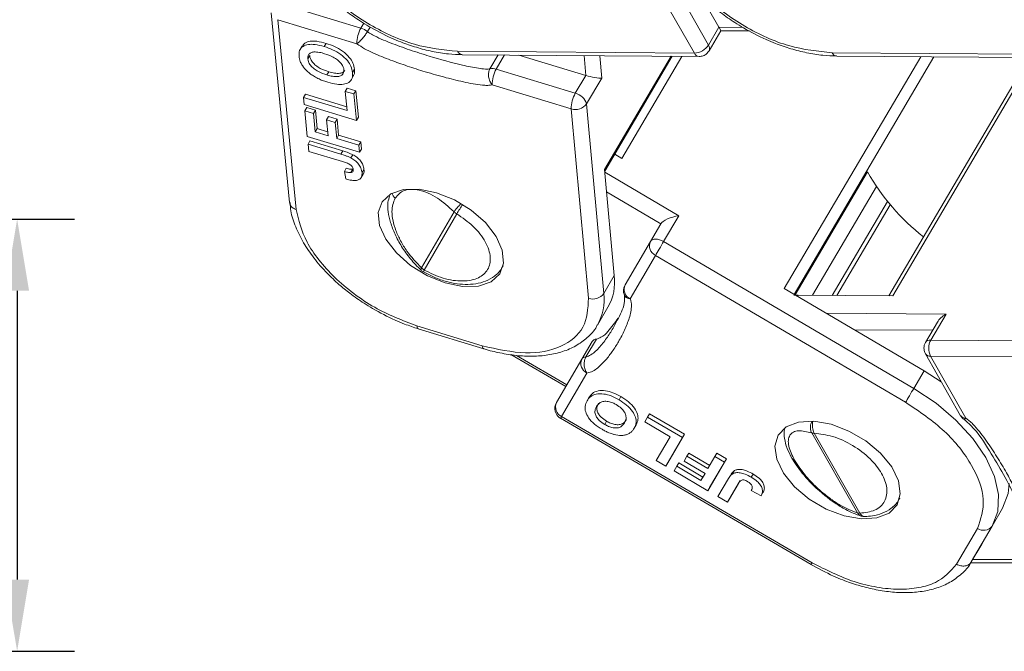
# Model space of a CAD drawing. Header units: millimetres. Extents: x 3188 to 3546, y -304 to -51.
# Tile 15 of 27: x 3345 to 3379, y -112 to -90. Entities that reach past the tile are written whole.
import ezdxf

# ---------------------------------------------------------------- set-up
doc = ezdxf.new("R2010")
doc.units = ezdxf.units.MM
doc.styles.get("Standard").update_dxf_attribs({"font": '仿宋_GB2312.ttf', "width": 0.8})
doc.dimstyles.new('副本ISO-10', dxfattribs={"dimtxt": 4, "dimasz": 2.5, "dimexe": 2, "dimexo": 0.625, "dimgap": 1.5, "dimtad": 1, "dimdsep": 46, "dimtxsty": 'Standard', "dimcen": 2.5, "dimadec": 0, "dimazin": 0, "dimtfac": 1, "dimtmove": 0, "dimatfit": 3, "dimfxl": 0, "dimarcsym": 0})

# ---------------------------------------------------------------- blocks, each defined once
blk = doc.blocks.new('*D223')
at = {"color": 0, "lineweight": -2}
for p, q in [((3332.908, -97.423), (3346.803, -97.423)), ((3344.803, -99.923), (3344.803, -109.98)), ((3332.908, -112.48), (3346.803, -112.48))]:
    blk.add_line(p, q, dxfattribs=at)
at = {"color": 0, "lineweight": 9}
for points in [[(3344.386, -99.923), (3345.219, -99.923), (3344.803, -97.423)], [(3344.386, -109.98), (3345.219, -109.98), (3344.803, -112.48)]]:
    blk.add_solid(points, dxfattribs=at)
at = {"layer": 'Defpoints', "color": 0, "lineweight": 9}
for p in [(3332.283, -97.423), (3332.283, -112.48), (3344.803, -112.48)]:
    blk.add_point(p, dxfattribs=at)
at = {"color": 0, "lineweight": 9, "insert": (3341.303, -104.951), "char_height": 4, "attachment_point": 5, "rotation": 90}
blk.add_mtext('15', dxfattribs=at)

msp = doc.modelspace()

# ---------------------------------------------------------------- linework, layer by layer
at = {"color": 7, "linetype": 'Continuous', "lineweight": 15}
for p, q in [((3368.864, -91.362), (3367.638, -89.209)), ((3368.373, -91.642), (3367.146, -89.489)), ((3369.228, -90.743), (3368.587, -89.617)), ((3356.767, -90.771), (3354.014, -89.934)), ((3353.641, -90.235), (3354.285, -96.85)), ((3354.518, -97.092), (3353.873, -90.478)), ((3356.627, -91.315), (3353.873, -90.478)), ((3356.866, -90.603), (3356.767, -90.771)), ((3356.995, -90.894), (3357.088, -90.736)), ((3369.228, -90.743), (3368.864, -91.362)), ((3369.229, -90.743), (3369.295, -90.861)), ((3370.059, -90.75), (3369.229, -90.743)), ((3368.883, -91.563), (3369.295, -90.861)), ((3369.295, -90.861), (3370.286, -90.869)), ((3354.723, -91.398), (3354.656, -91.511)), ((3355.556, -91.302), (3355.49, -91.414)), ((3354.917, -91.842), (3354.984, -91.729)), ((3360.129, -91.579), (3368.373, -91.642)), ((3360.292, -91.697), (3368.535, -91.76)), ((3361.542, -91.707), (3361.258, -92.19)), ((3361.476, -92.203), (3361.766, -91.708)), ((3364.593, -92.42), (3362.264, -91.712)), ((3364.531, -91.73), (3364.594, -92.42)), ((3365.147, -92.511), (3365.076, -91.734)), ((3367.568, -91.753), (3365.247, -95.702)), ((3365.251, -95.754), (3367.603, -91.753)), ((3365.851, -95.31), (3367.941, -91.756)), ((3376.248, -91.768), (3371.502, -99.843)), ((3371.846, -100.046), (3376.71, -91.771)), ((3373.163, -91.627), (3381.406, -91.69)), ((3373.325, -91.745), (3381.569, -91.809)), ((3380.017, -91.797), (3375.138, -100.098)), ((3375.273, -100.099), (3380.152, -91.798)), ((3355.58, -92.403), (3355.646, -92.291)), ((3356.436, -92.562), (3356.502, -92.449)), ((3356.478, -92.316), (3356.544, -92.203)), ((3364.229, -93.04), (3361.476, -92.203)), ((3364.593, -92.42), (3364.229, -93.04)), ((3364.617, -93.412), (3365.147, -92.511)), ((3356.289, -92.861), (3356.223, -92.974)), ((3356.289, -92.861), (3356.592, -92.953)), ((3364.088, -93.583), (3361.335, -92.746)), ((3354.839, -93.072), (3354.773, -93.185)), ((3354.796, -93.436), (3354.773, -93.185)), ((3354.773, -93.185), (3356.286, -93.645)), ((3354.839, -93.072), (3356.273, -93.508)), ((3356.223, -92.974), (3356.526, -93.066)), ((3356.286, -93.645), (3356.223, -92.974)), ((3356.526, -93.066), (3356.592, -92.953)), ((3356.526, -93.066), (3356.613, -93.988)), ((3356.592, -92.953), (3356.679, -93.876)), ((3356.613, -93.988), (3354.796, -93.436)), ((3354.883, -93.542), (3354.817, -93.654)), ((3354.883, -93.542), (3355.186, -93.634)), ((3365.219, -100.013), (3364.617, -93.412)), ((3354.901, -94.544), (3354.817, -93.654)), ((3354.817, -93.654), (3355.12, -93.746)), ((3355.186, -93.634), (3355.12, -93.746)), ((3355.12, -93.746), (3355.18, -94.384)), ((3355.186, -93.634), (3355.246, -94.271)), ((3355.636, -93.852), (3355.57, -93.965)), ((3355.636, -93.852), (3355.939, -93.944)), ((3356.679, -93.876), (3356.613, -93.988)), ((3364.691, -100.184), (3364.088, -93.583)), ((3355.622, -94.519), (3355.57, -93.965)), ((3355.57, -93.965), (3355.873, -94.057)), ((3355.939, -93.944), (3355.873, -94.057)), ((3355.873, -94.057), (3355.925, -94.611)), ((3355.939, -93.944), (3355.991, -94.498)), ((3356.717, -95.096), (3354.901, -94.544)), ((3355.246, -94.271), (3355.18, -94.384)), ((3355.18, -94.384), (3355.622, -94.519)), ((3355.246, -94.271), (3355.609, -94.382)), ((3355.991, -94.498), (3355.925, -94.611)), ((3355.991, -94.498), (3356.76, -94.732)), ((3354.992, -94.7), (3354.926, -94.812)), ((3354.95, -95.064), (3354.926, -94.812)), ((3354.926, -94.812), (3356.071, -95.16)), ((3354.992, -94.7), (3356.137, -95.048)), ((3355.925, -94.611), (3356.694, -94.844)), ((3356.694, -94.844), (3356.76, -94.732)), ((3356.694, -94.844), (3356.717, -95.096)), ((3356.76, -94.732), (3356.784, -94.983)), ((3356.126, -95.421), (3354.95, -95.064)), ((3356.137, -95.048), (3356.071, -95.16)), ((3356.486, -95.181), (3356.419, -95.294)), ((3356.784, -94.983), (3356.717, -95.096)), ((3365.599, -95.162), (3365.851, -95.31)), ((3356.259, -95.655), (3356.193, -95.768)), ((3356.193, -95.768), (3356.24, -96.026)), ((3356.482, -95.69), (3356.415, -95.802)), ((3356.78, -95.974), (3356.847, -95.862)), ((3356.873, -95.694), (3356.807, -95.806)), ((3365.583, -99.394), (3365.247, -95.702)), ((3367.831, -97.307), (3365.255, -95.793)), ((3374.395, -95.781), (3371.878, -100.064)), ((3365.317, -96.477), (3367.204, -97.585)), ((3372.479, -100.078), (3374.705, -96.29)), ((3375.094, -96.81), (3373.17, -100.083)), ((3373.33, -100.084), (3375.188, -96.922)), ((3360.008, -97.168), (3358.877, -99.127)), ((3360.102, -97.239), (3358.971, -99.198)), ((3367.302, -98.208), (3367.831, -97.307)), ((3367.204, -97.586), (3366.84, -98.205)), ((3366.84, -98.205), (3365.959, -99.718)), ((3376.006, -103.324), (3367.302, -98.208)), ((3367.019, -98.689), (3366.138, -100.201)), ((3375.723, -103.805), (3367.019, -98.689)), ((3358.971, -99.198), (3358.877, -99.127)), ((3361.715, -99.046), (3361.683, -99.106)), ((3361.685, -99.103), (3361.713, -99.055)), ((3365.583, -99.394), (3365.219, -100.013)), ((3376.37, -102.705), (3371.502, -99.843)), ((3371.83, -100.075), (3371.982, -100.074)), ((3371.96, -100.113), (3371.982, -100.074)), ((3371.982, -100.074), (3375.273, -100.099)), ((3364.999, -101.114), (3365.363, -100.494)), ((3377.129, -100.736), (3372.965, -100.704)), ((3376.599, -101.637), (3377.129, -100.736)), ((3376.828, -101.016), (3376.415, -101.718)), ((3358.716, -101.147), (3360.99, -101.838)), ((3358.76, -101.247), (3361.039, -101.939)), ((3373.941, -101.277), (3376.662, -101.298)), ((3364.816, -101.684), (3364.452, -102.304)), ((3364.596, -102.224), (3364.96, -101.605)), ((3384.842, -101.7), (3376.599, -101.637)), ((3361.988, -102.145), (3363.896, -103.259)), ((3363.933, -103.196), (3362.185, -102.175)), ((3364.452, -102.304), (3363.572, -103.816)), ((3376.413, -102.119), (3377.639, -104.272)), ((3376.595, -102.202), (3377.821, -104.356)), ((3384.838, -102.266), (3376.595, -102.202)), ((3364.632, -102.788), (3363.751, -104.3)), ((3376.37, -102.705), (3376.006, -103.324)), ((3376.965, -103.089), (3376.37, -102.705)), ((3364.704, -103.641), (3364.638, -103.753)), ((3365.751, -103.721), (3365.817, -103.608)), ((3363.715, -104.364), (3372.435, -109.458)), ((3372.47, -109.394), (3363.751, -104.3)), ((3365.252, -104.579), (3365.319, -104.466)), ((3366.645, -104.485), (3366.741, -104.319)), ((3367.53, -105.003), (3366.645, -104.485)), ((3366.741, -104.319), (3366.808, -104.206)), ((3366.741, -104.319), (3367.958, -105.032)), ((3366.808, -104.206), (3368.024, -104.919)), ((3366.344, -104.595), (3366.277, -104.708)), ((3367.045, -105.835), (3367.53, -105.003)), ((3367.958, -105.032), (3367.377, -106.029)), ((3368.024, -104.919), (3367.443, -105.917)), ((3368.024, -104.919), (3367.958, -105.032)), ((3372.454, -104.874), (3374.047, -107.657)), ((3372.542, -104.886), (3374.134, -107.669)), ((3367.377, -106.029), (3367.045, -105.835)), ((3368.014, -105.853), (3368.111, -105.687)), ((3368.744, -106.281), (3368.014, -105.853)), ((3368.177, -105.574), (3368.111, -105.687)), ((3368.111, -105.687), (3368.841, -106.115)), ((3368.177, -105.574), (3368.906, -106.002)), ((3368.841, -106.115), (3369.086, -105.693)), ((3369.485, -105.775), (3368.903, -106.772)), ((3369.086, -105.693), (3369.153, -105.58)), ((3369.086, -105.693), (3369.418, -105.887)), ((3369.153, -105.58), (3369.485, -105.775)), ((3369.485, -105.775), (3369.418, -105.887)), ((3367.443, -105.917), (3367.377, -106.029)), ((3367.665, -106.198), (3367.762, -106.032)), ((3368.837, -106.885), (3367.665, -106.198)), ((3367.828, -105.919), (3367.762, -106.032)), ((3367.762, -106.032), (3368.602, -106.524)), ((3367.828, -105.919), (3368.668, -106.411)), ((3369.418, -105.887), (3368.837, -106.885)), ((3369.772, -106.183), (3369.706, -106.296)), ((3368.602, -106.524), (3368.744, -106.281)), ((3369.191, -107.092), (3369.557, -106.463)), ((3369.624, -106.351), (3369.557, -106.463)), ((3369.899, -106.641), (3369.965, -106.528)), ((3370.419, -106.305), (3370.353, -106.418)), ((3368.903, -106.772), (3368.837, -106.885)), ((3369.899, -106.641), (3369.523, -107.287)), ((3369.903, -106.636), (3369.589, -107.174)), ((3370.353, -106.881), (3370.692, -107.063)), ((3369.523, -107.287), (3369.191, -107.092)), ((3369.589, -107.174), (3369.523, -107.287)), ((3370.758, -106.95), (3370.692, -107.063)), ((3375.52, -107.135), (3375.489, -107.193)), ((3375.489, -107.192), (3375.518, -107.144)), ((3378.372, -108.748), (3379.1, -107.498)), ((3378.736, -108.117), (3379.1, -107.498)), ((3374.134, -107.669), (3374.047, -107.657)), ((3377.498, -109.445), (3378.226, -108.197)), ((3378.008, -109.367), (3378.736, -108.117)), ((3378.372, -108.748), (3378.008, -109.367)), ((3380.495, -109.285), (3378.062, -109.276)), ((3377.99, -109.394), (3380.563, -109.403))]:
    msp.add_line(p, q, dxfattribs=at)
at = {"color": 7, "linetype": 'Continuous', "lineweight": 15, "flags": 128}
for points in [[(3359.699, -99.647), (3359.079, -99.396), (3358.497, -99.039), (3358.001, -98.604), (3357.63, -98.126), (3357.414, -97.644), (3357.372, -97.196), (3357.507, -96.821), (3357.806, -96.547), (3358.248, -96.396), (3358.795, -96.382), (3359.403, -96.505), (3360.023, -96.756), (3360.605, -97.113), (3361.101, -97.548), (3361.472, -98.026), (3361.688, -98.508), (3361.73, -98.955), (3361.596, -99.331), (3361.296, -99.605), (3360.854, -99.756), (3360.307, -99.77), (3359.699, -99.647)], [(3366.84, -98.205), (3366.869, -98.17), (3366.91, -98.144), (3366.962, -98.128), (3367.023, -98.123), (3367.09, -98.129), (3367.161, -98.146), (3367.232, -98.173), (3367.302, -98.208)], [(3367.302, -98.208), (3367.267, -98.267), (3367.229, -98.331), (3367.19, -98.398), (3367.15, -98.466), (3367.112, -98.531), (3367.077, -98.591), (3367.045, -98.645), (3367.019, -98.689)], [(3360.99, -101.838), (3360.998, -101.884), (3361.012, -101.917), (3361.031, -101.936), (3361.039, -101.939)], [(3375.723, -103.805), (3375.749, -103.761), (3375.781, -103.707), (3375.816, -103.647), (3375.855, -103.582), (3375.894, -103.514), (3375.934, -103.447), (3375.971, -103.383), (3376.006, -103.324)], [(3376.006, -103.324), (3376.782, -103.841), (3377.476, -104.429), (3378.059, -105.066), (3378.511, -105.727), (3378.813, -106.388), (3378.953, -107.023), (3378.928, -107.606), (3378.736, -108.117)], [(3375.426, -107.378), (3375.146, -107.667), (3374.721, -107.833), (3374.185, -107.865), (3373.581, -107.758), (3372.96, -107.523), (3372.371, -107.178), (3371.861, -106.75), (3371.473, -106.275), (3371.237, -105.792), (3371.172, -105.338), (3371.285, -104.952), (3371.565, -104.663), (3371.991, -104.497), (3372.527, -104.465), (3373.13, -104.572), (3373.751, -104.807), (3374.341, -105.152), (3374.85, -105.58), (3375.239, -106.055), (3375.475, -106.538), (3375.539, -106.992), (3375.426, -107.378)], [(3379.1, -107.498), (3379.292, -106.987), (3379.327, -106.633)]]:
    msp.add_lwpolyline(points, dxfattribs=at)
at = {"color": 7, "linetype": 'Continuous', "lineweight": 15}
for centre, radius, start, end in [((3357.677, -91.297), 1.051, 149.979, 180.9666), ((3356.567, -91.416), 0.675, 50.6616, 72.7566), ((3368.9, -90.93), 0.378, 29.5578, 29.6711), ((3368.348, -91.026), 0.616, 272.3021, 326.9647), ((3368.711, -91.478), 0.192, 333.6761, 36.9509), ((3360.307, -91.506), 0.192, 202.3019, 265.5014), ((3368.554, -91.564), 0.197, 203.2562, 264.574), ((3373.34, -91.554), 0.192, 202.3019, 265.5014), ((3361.344, -92.586), 0.405, 71.0567, 102.2366), ((3362.385, -92.728), 1.051, 149.979, 180.9666), ((3364.42, -92.988), 0.593, 73.0069, 73.0907), ((3365.139, -93.565), 1.051, 149.979, 180.9666), ((3364.106, -93.556), 0.531, 15.6919, 76.6049), ((3364.237, -93.138), 0.469, 251.5652, 324.1742), ((3381.215, -91.875), 7.859, 209.8006, 231.7089), ((3358.24, -96.395), 0.415, 198.3134, 226.3925), ((3348.858, -90.036), 13.354, 327.3559, 329.0067), ((3360.345, -96.822), 0.483, 225.7737, 239.7488), ((3367.176, -98.356), 0.368, 155.9047, 244.8349), ((3359.136, -98.917), 0.4, 226.6778, 240.7139), ((3359.176, -99.331), 0.244, 147.0112, 164.3878), ((3363.839, -99.617), 1.759, 330.07, 7.2735), ((3364.839, -99.739), 0.469, 251.5652, 324.1742), ((3363.475, -100.236), 1.758, 329.9482, 7.2774), ((3366.304, -99.92), 0.4, 149.6309, 202.9165), ((3366.295, -99.868), 0.368, 155.9047, 244.8349), ((3364.967, -101.786), 0.182, 92.1726, 145.9619), ((3376.578, -101.837), 0.201, 83.9299, 143.8991), ((3377.143, -101.924), 0.615, 152.1632, 206.9523), ((3364.789, -102.454), 0.368, 155.9047, 244.8349), ((3364.603, -102.406), 0.182, 92.1726, 145.9619), ((3376.576, -102.003), 0.201, 215.4026, 275.3183), ((3363.917, -104.019), 0.4, 149.6309, 239.7065), ((3363.908, -103.967), 0.368, 155.9047, 244.8349), ((3365.164, -105.145), 1.646, 149.1029, 151.6582), ((3373.11, -104.616), 0.63, 165.9981, 205.4073), ((3377.803, -104.156), 0.2, 215.3787, 275.3204), ((3372.539, -104.59), 0.296, 253.2112, 270.4622), ((3371.899, -105.675), 0.156, 211.1851, 255.2599), ((3374.319, -107.585), 0.203, 204.5564, 266.1641), ((3378.44, -107.896), 0.369, 234.4661, 323.1967)]:
    msp.add_arc(centre, radius, start, end, dxfattribs=at)
for centre, major_axis, ratio, start_param, end_param in [((3364.783, -92.4), (0.409, -0.092), 0.16077, 4.267982, 5.838778), ((3367.714, -97.506), (0.522, 0.135), 0.317861, 1.263041, 2.833838), ((3377.29, -101.02), (0.492, 0.279), 0.577382, 1.570796, 2.356113)]:
    msp.add_ellipse(centre, major_axis=major_axis, ratio=ratio, start_param=start_param, end_param=end_param, dxfattribs=at)
for points, knots in [([(3354.617, -88.37), (3354.626, -88.388), (3354.722, -88.584), (3355.001, -88.964), (3355.415, -89.45), (3355.849, -89.859), (3356.276, -90.207), (3356.671, -90.487), (3356.944, -90.653), (3357.043, -90.713)], [0, 0, 0, 0, 0.021193, 0.220868, 0.437045, 0.597341, 0.735075, 0.903528, 1, 1, 1, 1]), ([(3367.651, -88.418), (3367.66, -88.437), (3367.755, -88.632), (3368.035, -89.013), (3368.449, -89.498), (3368.883, -89.907), (3369.31, -90.256), (3369.704, -90.536), (3369.978, -90.701), (3370.077, -90.761)], [0, 0, 0, 0, 0.021193, 0.220868, 0.437045, 0.597341, 0.735075, 0.903528, 1, 1, 1, 1]), ([(3357.043, -90.713), (3357.304, -90.855), (3357.67, -91.056), (3358.227, -91.286), (3358.701, -91.451), (3359.258, -91.592), (3359.795, -91.681), (3360.133, -91.689), (3360.29, -91.693)], [0, 0, 0, 0, 0.244335, 0.343056, 0.50539, 0.671363, 0.846999, 1, 1, 1, 1]), ([(3370.077, -90.761), (3370.337, -90.904), (3370.703, -91.104), (3371.261, -91.335), (3371.735, -91.499), (3372.291, -91.64), (3372.828, -91.729), (3373.166, -91.737), (3373.323, -91.741)], [0, 0, 0, 0, 0.244335, 0.343056, 0.50539, 0.671363, 0.846999, 1, 1, 1, 1]), ([(3356.995, -90.894), (3356.973, -90.93), (3356.937, -90.985), (3356.874, -91.068), (3356.822, -91.131), (3356.767, -91.192), (3356.698, -91.26), (3356.654, -91.293), (3356.627, -91.315)], [0, 0, 0, 0, 0.230756, 0.3578667, 0.5000539, 0.6199613, 0.760565, 1, 1, 1, 1]), ([(3361.258, -92.19), (3361.237, -92.193), (3361.187, -92.201), (3361.053, -92.197), (3360.759, -92.161), (3360.109, -92.025), (3359.308, -91.804), (3358.466, -91.535), (3357.804, -91.293), (3357.332, -91.097), (3357.072, -90.95), (3357.018, -90.911), (3356.995, -90.894)], [0, 0, 0, 0, 0.017955, 0.042504, 0.101636, 0.231293, 0.500013, 0.65744, 0.813011, 0.957617, 0.98211, 1, 1, 1, 1]), ([(3354.615, -91.753), (3354.615, -91.684), (3354.614, -91.546), (3354.734, -91.401), (3354.929, -91.332), (3355.188, -91.334), (3355.382, -91.386), (3355.49, -91.414)], [0, 0, 0, 0, 0.203919, 0.410143, 0.593167, 0.774496, 1, 1, 1, 1]), ([(3354.733, -91.405), (3354.757, -91.365), (3354.812, -91.278), (3354.997, -91.221), (3355.253, -91.221), (3355.448, -91.273), (3355.556, -91.302)], [0, 0, 0, 0, 0.20429, 0.451186, 0.695798, 1, 1, 1, 1]), ([(3355.49, -91.414), (3355.588, -91.447), (3355.785, -91.514), (3356.074, -91.68), (3356.299, -91.888), (3356.441, -92.112), (3356.465, -92.245), (3356.478, -92.316)], [0, 0, 0, 0, 0.204593, 0.411054, 0.622248, 0.800999, 1, 1, 1, 1]), ([(3355.556, -91.302), (3355.654, -91.335), (3355.851, -91.401), (3356.14, -91.567), (3356.365, -91.775), (3356.507, -91.999), (3356.531, -92.133), (3356.544, -92.203)], [0, 0, 0, 0, 0.204593, 0.411054, 0.622248, 0.800999, 1, 1, 1, 1]), ([(3361.335, -92.746), (3361.298, -92.753), (3361.218, -92.768), (3360.919, -92.761), (3360.415, -92.669), (3359.721, -92.501), (3359.039, -92.306), (3358.395, -92.1), (3357.787, -91.885), (3357.292, -91.684), (3356.892, -91.498), (3356.714, -91.375), (3356.627, -91.315)], [0, 0, 0, 0, 0.028797, 0.062785, 0.204515, 0.34939, 0.500003, 0.62989, 0.750047, 0.877684, 0.939695, 1, 1, 1, 1]), ([(3354.712, -92.05), (3354.692, -92.012), (3354.656, -91.943), (3354.627, -91.843), (3354.619, -91.783), (3354.615, -91.753)], [0, 0, 0, 0, 0.372031, 0.683777, 1, 1, 1, 1]), ([(3354.917, -91.842), (3354.919, -91.791), (3354.922, -91.704), (3355.013, -91.627), (3355.142, -91.594), (3355.315, -91.61), (3355.444, -91.646), (3355.505, -91.663)], [0, 0, 0, 0, 0.24016, 0.407539, 0.574764, 0.796346, 1, 1, 1, 1]), ([(3355.646, -92.291), (3355.547, -92.257), (3355.393, -92.204), (3355.195, -92.079), (3355.073, -91.957), (3355.001, -91.835), (3354.989, -91.762), (3354.984, -91.729)], [0, 0, 0, 0, 0.319472, 0.499874, 0.681163, 0.852974, 1, 1, 1, 1]), ([(3355.505, -91.663), (3355.604, -91.697), (3355.761, -91.75), (3355.963, -91.878), (3356.088, -92.004), (3356.159, -92.125), (3356.17, -92.194), (3356.175, -92.224)], [0, 0, 0, 0, 0.319116, 0.506214, 0.694344, 0.868092, 1, 1, 1, 1]), ([(3368.535, -91.759), (3368.583, -91.755), (3368.679, -91.746), (3368.803, -91.672), (3368.857, -91.598), (3368.882, -91.562)], [0, 0, 0, 0, 0.345274, 0.687093, 1, 1, 1, 1]), ([(3355.148, -92.46), (3355.103, -92.431), (3355.013, -92.373), (3354.864, -92.247), (3354.763, -92.135), (3354.718, -92.059), (3354.712, -92.05)], [0, 0, 0, 0, 0.250896, 0.502166, 0.940512, 1, 1, 1, 1]), ([(3355.58, -92.403), (3355.481, -92.37), (3355.326, -92.317), (3355.129, -92.192), (3355.007, -92.07), (3354.935, -91.947), (3354.923, -91.875), (3354.917, -91.842)], [0, 0, 0, 0, 0.319472, 0.499874, 0.681163, 0.852974, 1, 1, 1, 1]), ([(3355.616, -92.659), (3355.567, -92.643), (3355.465, -92.61), (3355.307, -92.547), (3355.202, -92.489), (3355.148, -92.46)], [0, 0, 0, 0, 0.308297, 0.650122, 1, 1, 1, 1]), ([(3356.175, -92.224), (3356.173, -92.27), (3356.17, -92.352), (3356.086, -92.43), (3355.959, -92.469), (3355.781, -92.458), (3355.647, -92.421), (3355.58, -92.403)], [0, 0, 0, 0, 0.213563, 0.386192, 0.558454, 0.780281, 1, 1, 1, 1]), ([(3356.478, -92.316), (3356.478, -92.384), (3356.479, -92.523), (3356.362, -92.669), (3356.168, -92.737), (3355.914, -92.738), (3355.722, -92.687), (3355.616, -92.659)], [0, 0, 0, 0, 0.205433, 0.413226, 0.595657, 0.776233, 1, 1, 1, 1]), ([(3356.212, -92.246), (3356.192, -92.27), (3356.151, -92.32), (3356.024, -92.356), (3355.848, -92.346), (3355.713, -92.309), (3355.646, -92.291)], [0, 0, 0, 0, 0.202104, 0.42603, 0.714386, 1, 1, 1, 1]), ([(3356.544, -92.203), (3356.55, -92.275), (3356.558, -92.368), (3356.503, -92.429), (3356.491, -92.442)], [0, 0, 0, 0, 0.777267, 1, 1, 1, 1]), ([(3361.335, -92.746), (3361.307, -92.708), (3361.262, -92.647), (3361.226, -92.547), (3361.209, -92.465), (3361.205, -92.385), (3361.215, -92.285), (3361.241, -92.227), (3361.258, -92.19)], [0, 0, 0, 0, 0.239435, 0.3800887, 0.499946, 0.642148, 0.7692635, 1, 1, 1, 1]), ([(3356.071, -95.16), (3356.12, -95.176), (3356.202, -95.202), (3356.319, -95.245), (3356.386, -95.278), (3356.419, -95.294)], [0, 0, 0, 0, 0.416831, 0.706738, 1, 1, 1, 1]), ([(3356.137, -95.048), (3356.186, -95.063), (3356.268, -95.089), (3356.385, -95.133), (3356.452, -95.165), (3356.486, -95.181)], [0, 0, 0, 0, 0.416831, 0.706738, 1, 1, 1, 1]), ([(3356.486, -95.181), (3356.532, -95.209), (3356.635, -95.271), (3356.759, -95.395), (3356.849, -95.545), (3356.864, -95.64), (3356.873, -95.694)], [0, 0, 0, 0, 0.206451, 0.456836, 0.694177, 1, 1, 1, 1]), ([(3356.126, -95.421), (3356.171, -95.436), (3356.261, -95.465), (3356.374, -95.511), (3356.446, -95.567), (3356.484, -95.618), (3356.498, -95.663), (3356.502, -95.69), (3356.503, -95.698)], [0, 0, 0, 0, 0.272262, 0.546684, 0.659253, 0.771268, 0.935125, 1, 1, 1, 1]), ([(3356.419, -95.294), (3356.466, -95.322), (3356.569, -95.383), (3356.693, -95.508), (3356.783, -95.657), (3356.798, -95.753), (3356.807, -95.806)], [0, 0, 0, 0, 0.206451, 0.456836, 0.694177, 1, 1, 1, 1]), ([(3356.415, -95.802), (3356.388, -95.802), (3356.34, -95.802), (3356.263, -95.786), (3356.216, -95.774), (3356.193, -95.768)], [0, 0, 0, 0, 0.392386, 0.695009, 1, 1, 1, 1]), ([(3356.807, -95.806), (3356.807, -95.86), (3356.807, -95.951), (3356.732, -96.043), (3356.612, -96.086), (3356.441, -96.08), (3356.309, -96.045), (3356.24, -96.026)], [0, 0, 0, 0, 0.242194, 0.410832, 0.580073, 0.776537, 1, 1, 1, 1]), ([(3356.259, -95.655), (3356.283, -95.661), (3356.333, -95.674), (3356.41, -95.691), (3356.457, -95.69), (3356.482, -95.69)], [0, 0, 0, 0, 0.312455, 0.650802, 1, 1, 1, 1]), ([(3356.503, -95.698), (3356.502, -95.719), (3356.501, -95.756), (3356.466, -95.791), (3356.432, -95.798), (3356.415, -95.802)], [0, 0, 0, 0, 0.410571, 0.709085, 1, 1, 1, 1]), ([(3356.873, -95.694), (3356.878, -95.75), (3356.884, -95.814), (3356.847, -95.855), (3356.843, -95.859)], [0, 0, 0, 0, 0.887347, 1, 1, 1, 1]), ([(3357.767, -96.623), (3357.744, -96.693), (3357.659, -96.952), (3357.752, -97.431), (3357.946, -97.958), (3358.179, -98.389), (3358.485, -98.823), (3358.734, -99.077), (3358.862, -99.208)], [0, 0, 0, 0, 0.098966, 0.364782, 0.510856, 0.665519, 0.828661, 1, 1, 1, 1]), ([(3357.954, -96.695), (3358.047, -96.589), (3358.191, -96.425), (3358.511, -96.376), (3358.796, -96.408), (3359.107, -96.513), (3359.523, -96.733), (3359.817, -96.997), (3360.008, -97.168)], [0, 0, 0, 0, 0.233967, 0.362712, 0.492722, 0.623787, 0.756068, 1, 1, 1, 1]), ([(3354.518, -97.092), (3354.473, -97.073), (3354.384, -97.036), (3354.303, -96.944), (3354.294, -96.876), (3354.291, -96.848)], [0, 0, 0, 0, 0.366811, 0.733621, 1, 1, 1, 1]), ([(3354.301, -96.851), (3354.307, -96.945), (3354.324, -97.222), (3354.484, -97.695), (3354.753, -98.245), (3355.123, -98.79), (3355.545, -99.275), (3355.977, -99.684), (3356.405, -100.033), (3356.799, -100.313), (3357.073, -100.478), (3357.172, -100.538)], [0, 0, 0, 0, 0.072204, 0.213742, 0.351541, 0.483826, 0.627043, 0.733239, 0.824488, 0.936087, 1, 1, 1, 1]), ([(3358.877, -99.127), (3358.698, -98.937), (3358.421, -98.644), (3358.142, -98.185), (3357.977, -97.826), (3357.874, -97.48), (3357.821, -97.066), (3357.902, -96.841), (3357.954, -96.695)], [0, 0, 0, 0, 0.243932, 0.37608, 0.507278, 0.637157, 0.766033, 1, 1, 1, 1]), ([(3360.008, -97.168), (3360.027, -97.141), (3360.057, -97.099), (3360.118, -97.028), (3360.176, -96.964), (3360.221, -96.92), (3360.246, -96.896)], [0, 0, 0, 0, 0.360854, 0.552167, 0.751424, 1, 1, 1, 1]), ([(3354.518, -97.092), (3354.604, -97.466), (3354.736, -98.04), (3355.288, -98.851), (3355.836, -99.462), (3356.5, -100.022), (3357.448, -100.659), (3358.217, -100.955), (3358.716, -101.147)], [0, 0, 0, 0, 0.239602, 0.368454, 0.5, 0.631546, 0.760398, 1, 1, 1, 1]), ([(3360.102, -97.239), (3360.3, -97.377), (3360.712, -97.665), (3361.136, -98.218), (3361.311, -98.757), (3361.216, -99.2), (3360.881, -99.503), (3360.329, -99.616), (3359.641, -99.521), (3359.189, -99.303), (3358.971, -99.198)], [0, 0, 0, 0, 0.120249, 0.25, 0.379751, 0.5, 0.620249, 0.75, 0.879751, 1, 1, 1, 1]), ([(3358.862, -99.207), (3358.861, -99.207), (3358.856, -99.205), (3358.853, -99.185), (3358.868, -99.15), (3358.877, -99.127)], [0, 0, 0, 0, 0.012071, 0.35494, 1, 1, 1, 1]), ([(3358.874, -99.227), (3359.057, -99.324), (3359.314, -99.46), (3359.705, -99.592), (3360.031, -99.671), (3360.405, -99.709), (3360.77, -99.687), (3361.12, -99.596), (3361.425, -99.415), (3361.625, -99.241), (3361.673, -99.115), (3361.677, -99.103)], [0, 0, 0, 0, 0.173324, 0.243065, 0.356986, 0.472317, 0.594172, 0.720041, 0.849801, 0.986097, 1, 1, 1, 1]), ([(3366.138, -100.201), (3366.15, -100.237), (3366.177, -100.314), (3366.192, -100.55), (3366.112, -100.879), (3365.948, -101.297), (3365.746, -101.681), (3365.527, -102.027), (3365.292, -102.335), (3365.067, -102.565), (3364.854, -102.73), (3364.705, -102.768), (3364.632, -102.788)], [0, 0, 0, 0, 0.028797, 0.062785, 0.204515, 0.34939, 0.500003, 0.62989, 0.750047, 0.877684, 0.939695, 1, 1, 1, 1]), ([(3365.936, -100.076), (3365.941, -100.172), (3365.952, -100.383), (3365.79, -100.76), (3365.642, -101.039), (3365.542, -101.227)], [0, 0, 0, 0, 0.215096, 0.471895, 1, 1, 1, 1]), ([(3366.138, -100.201), (3366.097, -100.193), (3366.032, -100.179), (3365.973, -100.135), (3365.953, -100.106), (3365.944, -100.093)], [0, 0, 0, 0, 0.478922, 0.760259, 1, 1, 1, 1]), ([(3357.172, -100.538), (3357.432, -100.681), (3357.798, -100.88), (3358.336, -101.105), (3358.605, -101.193), (3358.764, -101.246)], [0, 0, 0, 0, 0.501764, 0.704496, 1, 1, 1, 1]), ([(3365.721, -100.875), (3365.607, -101.034), (3365.436, -101.274), (3365.183, -101.527), (3365.016, -101.585), (3364.96, -101.605)], [0, 0, 0, 0, 0.566081, 0.855956, 1, 1, 1, 1]), ([(3358.716, -101.147), (3358.721, -101.179), (3358.73, -101.231), (3358.756, -101.238), (3358.766, -101.241)], [0, 0, 0, 0, 0.609193, 1, 1, 1, 1]), ([(3361.039, -101.939), (3361.045, -101.941), (3361.235, -102.007), (3361.618, -102.093), (3362.184, -102.187), (3362.746, -102.212), (3363.288, -102.169), (3363.796, -102.05), (3364.261, -101.852), (3364.656, -101.557), (3364.909, -101.303), (3364.983, -101.131), (3364.99, -101.113)], [0, 0, 0, 0, 0.003663, 0.112987, 0.228677, 0.347761, 0.469409, 0.593203, 0.719248, 0.848536, 0.983761, 1, 1, 1, 1]), ([(3365.543, -101.225), (3365.47, -101.344), (3365.322, -101.585), (3365.057, -101.909), (3364.837, -102.124), (3364.664, -102.21), (3364.616, -102.22), (3364.596, -102.224)], [0, 0, 0, 0, 0.307483, 0.621985, 0.914318, 0.963835, 1, 1, 1, 1]), ([(3376.416, -101.719), (3376.415, -101.72), (3376.392, -101.748), (3376.37, -101.817), (3376.364, -101.884), (3376.36, -101.919)], [0, 0, 0, 0, 0.030462, 0.507524, 1, 1, 1, 1]), ([(3376.36, -101.919), (3376.365, -101.971), (3376.371, -102.042), (3376.405, -102.103), (3376.414, -102.118)], [0, 0, 0, 0, 0.742746, 1, 1, 1, 1]), ([(3364.596, -102.224), (3364.578, -102.262), (3364.551, -102.32), (3364.537, -102.42), (3364.536, -102.501), (3364.547, -102.585), (3364.572, -102.686), (3364.609, -102.748), (3364.632, -102.788)], [0, 0, 0, 0, 0.230756, 0.3578667, 0.5000539, 0.6199613, 0.760565, 1, 1, 1, 1]), ([(3364.704, -103.641), (3364.74, -103.59), (3364.811, -103.487), (3365.008, -103.395), (3365.264, -103.389), (3365.55, -103.465), (3365.725, -103.559), (3365.817, -103.608)], [0, 0, 0, 0, 0.204593, 0.411054, 0.622248, 0.800999, 1, 1, 1, 1]), ([(3365.16, -104.747), (3365.069, -104.689), (3364.885, -104.572), (3364.684, -104.353), (3364.575, -104.136), (3364.556, -103.929), (3364.609, -103.816), (3364.638, -103.753)], [0, 0, 0, 0, 0.203919, 0.410143, 0.593167, 0.774496, 1, 1, 1, 1]), ([(3364.638, -103.753), (3364.673, -103.702), (3364.745, -103.6), (3364.941, -103.507), (3365.198, -103.502), (3365.483, -103.577), (3365.659, -103.671), (3365.751, -103.721)], [0, 0, 0, 0, 0.204593, 0.411054, 0.622248, 0.800999, 1, 1, 1, 1]), ([(3364.967, -103.952), (3365.003, -103.901), (3365.061, -103.82), (3365.214, -103.765), (3365.37, -103.771), (3365.525, -103.817), (3365.616, -103.866), (3365.655, -103.888)], [0, 0, 0, 0, 0.319116, 0.506214, 0.694344, 0.868092, 1, 1, 1, 1]), ([(3365.751, -103.721), (3365.842, -103.779), (3366.025, -103.896), (3366.229, -104.114), (3366.336, -104.329), (3366.358, -104.534), (3366.306, -104.646), (3366.277, -104.708)], [0, 0, 0, 0, 0.205433, 0.413226, 0.595657, 0.776233, 1, 1, 1, 1]), ([(3365.817, -103.608), (3365.908, -103.666), (3366.091, -103.783), (3366.295, -104.001), (3366.402, -104.216), (3366.424, -104.421), (3366.372, -104.533), (3366.344, -104.595)], [0, 0, 0, 0, 0.205433, 0.413226, 0.595657, 0.776233, 1, 1, 1, 1]), ([(3365.252, -104.579), (3365.184, -104.534), (3365.069, -104.458), (3364.96, -104.319), (3364.905, -104.187), (3364.912, -104.061), (3364.949, -103.988), (3364.967, -103.952)], [0, 0, 0, 0, 0.24016, 0.4075395, 0.5747635, 0.7963457, 1, 1, 1, 1]), ([(3365.319, -104.466), (3365.251, -104.421), (3365.135, -104.345), (3365.026, -104.207), (3364.972, -104.074), (3364.979, -103.949), (3365.015, -103.875), (3365.033, -103.84)], [0, 0, 0, 0, 0.24016, 0.4075395, 0.5747635, 0.7963457, 1, 1, 1, 1]), ([(3365.655, -103.888), (3365.715, -103.928), (3365.825, -104), (3365.935, -104.134), (3365.998, -104.27), (3365.998, -104.404), (3365.96, -104.482), (3365.942, -104.52)], [0, 0, 0, 0, 0.213563, 0.386192, 0.558454, 0.780281, 1, 1, 1, 1]), ([(3366.008, -104.407), (3365.972, -104.459), (3365.915, -104.539), (3365.765, -104.592), (3365.613, -104.587), (3365.457, -104.541), (3365.362, -104.49), (3365.319, -104.466)], [0, 0, 0, 0, 0.319472, 0.499874, 0.681163, 0.852974, 1, 1, 1, 1]), ([(3372.454, -104.874), (3372.437, -104.834), (3372.413, -104.774), (3372.409, -104.674), (3372.417, -104.581), (3372.441, -104.515), (3372.456, -104.476)], [0, 0, 0, 0, 0.3446784, 0.5274154, 0.7177402, 1, 1, 1, 1]), ([(3377.64, -104.271), (3377.643, -104.277), (3377.663, -104.317), (3377.703, -104.366), (3377.75, -104.392), (3377.763, -104.399)], [0, 0, 0, 0, 0.096562, 0.759222, 1, 1, 1, 1]), ([(3377.76, -104.404), (3377.838, -104.472), (3378.226, -104.814), (3378.633, -105.487), (3379.149, -106.326), (3379.482, -106.981), (3379.653, -107.397), (3379.697, -107.561), (3379.703, -107.628), (3379.699, -107.65), (3379.697, -107.659)], [0, 0, 0, 0, 0.066152, 0.329032, 0.573515, 0.819732, 0.925285, 0.969239, 0.986768, 1, 1, 1, 1]), ([(3377.821, -104.356), (3377.803, -104.374), (3377.775, -104.403), (3377.765, -104.404), (3377.761, -104.404)], [0, 0, 0, 0, 0.629945, 1, 1, 1, 1]), ([(3377.821, -104.356), (3377.862, -104.386), (3377.95, -104.452), (3378.194, -104.693), (3378.5, -105.092), (3378.867, -105.638), (3379.186, -106.172), (3379.46, -106.675), (3379.691, -107.148), (3379.845, -107.531), (3379.938, -107.839), (3379.925, -107.972), (3379.919, -108.037)], [0, 0, 0, 0, 0.028797, 0.062785, 0.204515, 0.34939, 0.500003, 0.62989, 0.750047, 0.877684, 0.939695, 1, 1, 1, 1]), ([(3365.546, -104.921), (3365.497, -104.905), (3365.408, -104.875), (3365.278, -104.814), (3365.199, -104.77), (3365.16, -104.747)], [0, 0, 0, 0, 0.372031, 0.683777, 1, 1, 1, 1]), ([(3365.942, -104.52), (3365.905, -104.571), (3365.849, -104.652), (3365.699, -104.705), (3365.547, -104.7), (3365.391, -104.654), (3365.296, -104.602), (3365.252, -104.579)], [0, 0, 0, 0, 0.319472, 0.499874, 0.681163, 0.852974, 1, 1, 1, 1]), ([(3366.277, -104.708), (3366.261, -104.734), (3366.226, -104.788), (3366.155, -104.863), (3366.087, -104.898), (3366.053, -104.916)], [0, 0, 0, 0, 0.308297, 0.650122, 1, 1, 1, 1]), ([(3371.512, -104.755), (3371.511, -104.755), (3371.481, -104.843), (3371.505, -105.065), (3371.583, -105.402), (3371.706, -105.639), (3371.766, -105.755)], [0, 0, 0, 0, 0.002595, 0.344992, 0.677848, 1, 1, 1, 1]), ([(3371.86, -105.825), (3371.777, -105.653), (3371.648, -105.385), (3371.634, -105.112), (3371.687, -104.946), (3371.807, -104.836), (3372.034, -104.77), (3372.289, -104.833), (3372.454, -104.874)], [0, 0, 0, 0, 0.2339665, 0.3627124, 0.4927222, 0.6237869, 0.7560684, 1, 1, 1, 1]), ([(3366.053, -104.916), (3366.018, -104.928), (3365.949, -104.952), (3365.794, -104.966), (3365.654, -104.951), (3365.558, -104.924), (3365.546, -104.921)], [0, 0, 0, 0, 0.250896, 0.502166, 0.940512, 1, 1, 1, 1]), ([(3372.542, -104.886), (3372.751, -104.911), (3373.188, -104.962), (3373.898, -105.289), (3374.506, -105.754), (3374.923, -106.284), (3375.112, -106.813), (3375.035, -107.275), (3374.697, -107.598), (3374.317, -107.646), (3374.134, -107.669)], [0, 0, 0, 0, 0.1202489, 0.25, 0.3797511, 0.5, 0.6202489, 0.75, 0.8797511, 1, 1, 1, 1]), ([(3371.766, -105.755), (3371.878, -105.928), (3372.119, -106.3), (3372.564, -106.766), (3372.865, -107.01), (3372.961, -107.087)], [0, 0, 0, 0, 0.371627, 0.801551, 1, 1, 1, 1]), ([(3374.047, -107.657), (3373.866, -107.588), (3373.587, -107.483), (3373.165, -107.211), (3372.84, -106.961), (3372.531, -106.68), (3372.169, -106.296), (3371.981, -106.01), (3371.86, -105.825)], [0, 0, 0, 0, 0.243932, 0.37608, 0.507278, 0.637157, 0.766033, 1, 1, 1, 1]), ([(3369.624, -106.351), (3369.64, -106.325), (3369.667, -106.28), (3369.716, -106.223), (3369.753, -106.197), (3369.772, -106.183)], [0, 0, 0, 0, 0.416831, 0.706738, 1, 1, 1, 1]), ([(3369.772, -106.183), (3369.805, -106.169), (3369.878, -106.139), (3370.033, -106.144), (3370.223, -106.198), (3370.349, -106.266), (3370.419, -106.305)], [0, 0, 0, 0, 0.206451, 0.456836, 0.694177, 1, 1, 1, 1]), ([(3369.557, -106.463), (3369.574, -106.437), (3369.601, -106.393), (3369.65, -106.336), (3369.687, -106.309), (3369.706, -106.296)], [0, 0, 0, 0, 0.416831, 0.706738, 1, 1, 1, 1]), ([(3369.706, -106.296), (3369.739, -106.282), (3369.812, -106.251), (3369.966, -106.257), (3370.157, -106.311), (3370.282, -106.379), (3370.353, -106.418)], [0, 0, 0, 0, 0.206451, 0.456836, 0.694177, 1, 1, 1, 1]), ([(3369.899, -106.641), (3369.915, -106.617), (3369.946, -106.569), (3369.997, -106.517), (3370.066, -106.506), (3370.131, -106.519), (3370.188, -106.545), (3370.224, -106.565), (3370.235, -106.571)], [0, 0, 0, 0, 0.272262, 0.546684, 0.659253, 0.771268, 0.935125, 1, 1, 1, 1]), ([(3370.353, -106.418), (3370.424, -106.463), (3370.544, -106.54), (3370.673, -106.679), (3370.74, -106.812), (3370.747, -106.946), (3370.711, -107.022), (3370.692, -107.063)], [0, 0, 0, 0, 0.242194, 0.410832, 0.580073, 0.776537, 1, 1, 1, 1]), ([(3370.419, -106.305), (3370.49, -106.35), (3370.61, -106.427), (3370.739, -106.566), (3370.806, -106.699), (3370.813, -106.833), (3370.777, -106.909), (3370.758, -106.95)], [0, 0, 0, 0, 0.242194, 0.410832, 0.580073, 0.776537, 1, 1, 1, 1]), ([(3370.235, -106.571), (3370.263, -106.59), (3370.311, -106.622), (3370.361, -106.68), (3370.374, -106.714), (3370.38, -106.73)], [0, 0, 0, 0, 0.410571, 0.709085, 1, 1, 1, 1]), ([(3370.38, -106.73), (3370.383, -106.753), (3370.387, -106.792), (3370.371, -106.84), (3370.359, -106.867), (3370.353, -106.881)], [0, 0, 0, 0, 0.392386, 0.695009, 1, 1, 1, 1]), ([(3372.961, -107.087), (3372.98, -107.104), (3373.123, -107.224), (3373.407, -107.412), (3373.808, -107.64), (3374.059, -107.727), (3374.188, -107.772)], [0, 0, 0, 0, 0.048066, 0.344785, 0.662, 1, 1, 1, 1]), ([(3374.306, -107.781), (3374.394, -107.779), (3374.609, -107.772), (3374.924, -107.684), (3375.23, -107.504), (3375.43, -107.329), (3375.478, -107.202), (3375.483, -107.19)], [0, 0, 0, 0, 0.174916, 0.430094, 0.693159, 0.969476, 1, 1, 1, 1]), ([(3374.185, -107.77), (3374.184, -107.77), (3374.163, -107.767), (3374.11, -107.737), (3374.072, -107.689), (3374.047, -107.657)], [0, 0, 0, 0, 0.019216, 0.359605, 1, 1, 1, 1]), ([(3374.19, -107.767), (3374.223, -107.779), (3374.263, -107.794), (3374.302, -107.786), (3374.308, -107.785)], [0, 0, 0, 0, 0.854208, 1, 1, 1, 1]), ([(3372.424, -109.452), (3372.684, -109.594), (3373.05, -109.794), (3373.608, -110.025), (3374.082, -110.19), (3374.639, -110.332), (3375.204, -110.42), (3375.766, -110.447), (3376.308, -110.404), (3376.816, -110.285), (3377.281, -110.087), (3377.676, -109.791), (3377.925, -109.544), (3377.997, -109.38), (3378.002, -109.368)], [0, 0, 0, 0, 0.121619, 0.170758, 0.251561, 0.334174, 0.421598, 0.511587, 0.603514, 0.697062, 0.792311, 0.890011, 0.992197, 1, 1, 1, 1]), ([(3372.47, -109.394), (3372.456, -109.417), (3372.434, -109.455), (3372.436, -109.452), (3372.437, -109.451)], [0, 0, 0, 0, 0.640013, 1, 1, 1, 1]), ([(3372.47, -109.394), (3372.958, -109.641), (3373.709, -110.022), (3374.739, -110.265), (3375.503, -110.34), (3376.191, -110.28), (3376.957, -110.055), (3377.285, -109.686), (3377.498, -109.445)], [0, 0, 0, 0, 0.239602, 0.368454, 0.5, 0.631546, 0.760398, 1, 1, 1, 1])]:
    msp.add_open_spline(points, degree=3, knots=knots, dxfattribs=at)
for points in [[(3354.795, -88.453), (3355.08, -88.861), (3355.651, -89.675), (3357.06, -90.706), (3358.648, -91.431), (3359.636, -91.529), (3360.129, -91.579)], [(3367.828, -88.502), (3368.114, -88.909), (3368.684, -89.723), (3370.094, -90.754), (3371.682, -91.479), (3372.669, -91.578), (3373.163, -91.627)], [(3360.99, -101.838), (3361.506, -101.954), (3362.539, -102.184), (3363.789, -101.921), (3364.618, -101.254), (3364.666, -100.541), (3364.691, -100.184)], [(3378.226, -108.197), (3378.335, -107.877), (3378.555, -107.239), (3378.102, -106.007), (3377.149, -104.772), (3376.199, -104.127), (3375.723, -103.805)], [(3377.498, -109.445), (3377.546, -109.468), (3377.641, -109.512), (3377.793, -109.514), (3377.928, -109.468), (3377.981, -109.401), (3378.008, -109.367)]]:
    msp.add_open_spline(points, degree=3, dxfattribs=at)

# ---------------------------------------------------------------- dimensions: what is measured, and where the dimension line sits
at = {"color": 5, "lineweight": 9}
dim = msp.add_linear_dim(base=(3344.803, -112.48), p1=(3332.283, -97.423), p2=(3332.283, -112.48), angle=90, text='15', dimstyle='副本ISO-10', dxfattribs=at)
dim.commit()
dim.dimension.update_dxf_attribs({"geometry": '*D223', "text_midpoint": (3341.303, -104.951)})

doc.saveas('drawing.dxf')
